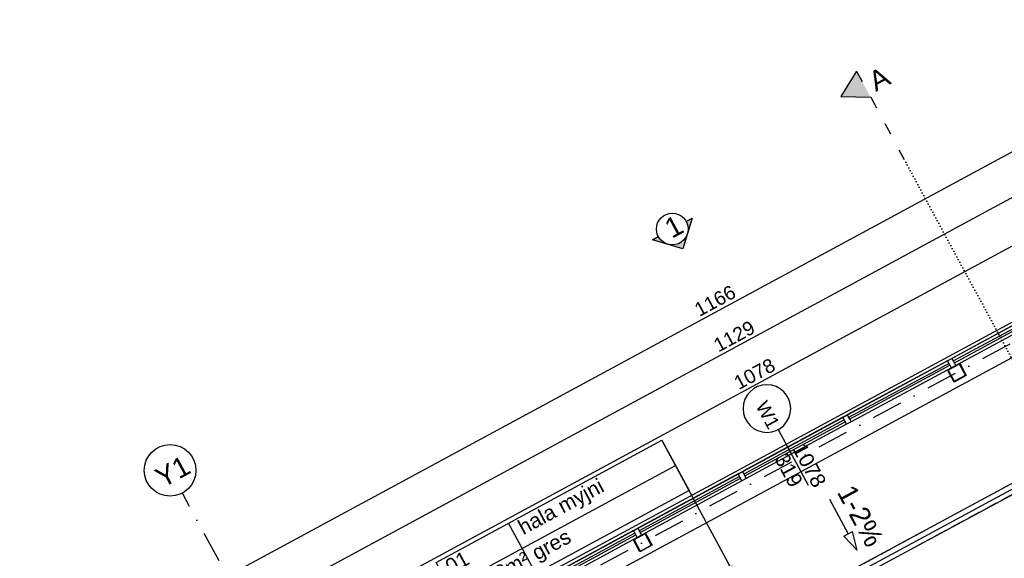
# Model space of a CAD drawing. Header units: millimetres. Extents: x -667476 to -405070, y -32043 to 330643.
# Tile 19 of 55: x -491880 to -481955, y 52762 to 58190. Entities that reach past the tile are written whole.
import ezdxf
from ezdxf.enums import TextEntityAlignment as Align

# ---------------------------------------------------------------- set-up
doc = ezdxf.new("R2010")
doc.units = ezdxf.units.MM
doc.header["$LTSCALE"] = 10
for name, pattern in [('ACAD_ISO03W100', [30, 12, -18]), ('B0301', [25, 12.5, -6.25, 0, -6.25]), ('DASHDOT', [25.4, 12.7, -6.35, 0, -6.35]), ('DASHED', [19.05, 12.7, -6.35]), ('DOT2', [3.175, 0, -3.175])]:
    doc.linetypes.add(name, pattern=pattern)
for name, color, linetype in [('01-konstukcja', 7, 'Continuous'), ('02-drzwi', 252, 'Continuous'), ('02-element ponizej', 250, 'Continuous'), ('02-element powyzej', 250, 'DASHED'), ('02-elementy wyposazenia', 250, 'Continuous'), ('02-elementy wyposazenia myjnia - podloga', 250, 'Continuous'), ('05 - grafika', 251, 'Continuous'), ('05 - osie', 1, 'DASHDOT'), ('05 - przekroj', 3, 'Continuous'), ('05 - tekst 01', 1, 'Continuous'), ('05-grafika', 251, 'Continuous'), ('05-osie', 1, 'DASHDOT'), ('05-przekroj', 3, 'Continuous'), ('05-tekst', 1, 'Continuous'), ('05-wymiary', 3, 'Continuous'), ('05-wymiary PB', 3, 'Continuous'), ('okna', 7, 'Continuous')]:
    doc.layers.add(name, color=color, linetype=linetype)
doc.layers.add('05-powierzchnia', color=4, linetype='Continuous', plot=False)
doc.styles.add('1-100', font='arial.ttf', dxfattribs={"height": 200})
doc.styles.add('1-50', font='arial.ttf', dxfattribs={"height": 100})
doc.styles.get("Standard").update_dxf_attribs({"font": 'arial.ttf'})
doc.dimstyles.new('1-100', dxfattribs={"dimtxt": 140, "dimasz": 100, "dimexe": 100, "dimexo": 300, "dimgap": 30, "dimtad": 1, "dimdec": 0, "dimlfac": 0.1, "dimtxsty": 'Standard', "dimblk": 'ARCHTICK', "dimcen": 0.09, "dimdle": 100, "dimclre": 252, "dimadec": 0, "dimazin": 0, "dimtfac": 1, "dimtdec": 0, "dimtmove": 0, "dimatfit": 3, "dimfxl": 1, "dimfxlon": 1, "dimarcsym": 0})
doc.dimstyles.new('1-50', dxfattribs={"dimtxt": 100, "dimasz": 50, "dimexe": 100, "dimexo": 75, "dimgap": 30, "dimtad": 1, "dimdec": 0, "dimlfac": 0.1, "dimtxsty": 'Standard', "dimblk": 'ARCHTICK', "dimcen": 250, "dimdle": 30, "dimclre": 252, "dimadec": 0, "dimazin": 0, "dimtfac": 1, "dimtdec": 0, "dimtmove": 0, "dimatfit": 3, "dimfxl": 50, "dimfxlon": 1, "dimarcsym": 0})

# ---------------------------------------------------------------- blocks, each defined once
blk = doc.blocks.new('Belka HEB 13_2')
at = {"layer": '02-elementy wyposazenia myjnia - podloga'}
for p, q in [((450, 5), (0, 5)), ((0, 5), (0, 0)), ((0, 0), (900, 0)), ((0, 0), (0, -5)), ((900, 5), (450, 5)), ((900, 0), (900, 5)), ((900, -5), (900, 0)), ((0, -5), (450, -5)), ((450, -5), (900, -5))]:
    blk.add_line(p, q, dxfattribs=at)
blk = doc.blocks.new('jlkjlkjl')
at = {"layer": '05-grafika'}
blk.add_lwpolyline([(-615.7, 213.7), (1300.7, 213.7), (1300.7, -213.7), (-615.7, -213.7)], close=True, dxfattribs=at)
for points in [[(0, -213.7), (0, 213.7)], [(-615.7, 0), (1300.7, 0)]]:
    blk.add_lwpolyline(points, dxfattribs=at)
at = {"layer": '05-tekst', "style": '1-50', "flags": 12}
for tag, p in [('NR', (-563.8, 50.3)), ('POMIESZCZENIE', (53.1, 49.1)), ('POW', (-566.3, -167.7)), ('NAWIERZCHNIA', (53.4, -166.8))]:
    blk.add_attdef(tag, p, '', height=100, dxfattribs=at)
blk = doc.blocks.new('_ArchTick')
at = {"color": 0, "linetype": 'ByBlock', "const_width": 0.15}
blk.add_lwpolyline([(-0.5, -0.5), (0.5, 0.5)], dxfattribs=at)
blk = doc.blocks.new('ozn osi')
at = {"layer": '05-grafika'}
blk.add_circle((0, 160.3), 130, dxfattribs=at)
at = {"layer": '05-osie', "style": '1-50', "flags": 12}
blk.add_attdef('NUMER_OSI', (-60, 203.5), '', height=100, rotation=270, dxfattribs=at)
blk = doc.blocks.new('rozeta')
at = {"layer": '05-przekroj'}
h = blk.add_hatch(color=256, dxfattribs=at)
h.paths.add_polyline_path([(-113.4, -113.4), (-226.7, -226.7), (-160.3, -226.7, -0.198912)])
h.paths.add_polyline_path([(0, 0), (-113.4, -113.4, -0.414214), (113.4, -113.4)])
h.paths.add_polyline_path([(113.4, -113.4, -0.198912), (160.3, -226.7), (226.7, -226.7)])
for points in [[(-160.3, -226.7), (-226.7, -226.7), (0, 0), (226.7, -226.7)], [(226.7, -226.7), (160.3, -226.7)]]:
    blk.add_lwpolyline(points, dxfattribs=at)
blk.add_circle((0, -226.7), 160.3, dxfattribs=at)
blk = doc.blocks.new('*D676')
at = {"layer": '05-wymiary', "color": 252, "lineweight": -2, "transparency": 16777216}
for p, q in [((-479680.3, 57094.4), (-479728.3, 57183.2)), ((-489167.4, 51967.1), (-489215.4, 52055.9))]:
    blk.add_line(p, q, dxfattribs=at)
at = {"layer": '05-wymiary', "color": 0, "lineweight": -2, "transparency": 16777216}
blk.add_line((-479592.8, 57142.8), (-489255.8, 51920.4), dxfattribs=at)
at = {"layer": 'Defpoints', "color": 0, "transparency": 16777216}
for p in [(-479361.2, 56504), (-489167.9, 51967.9), (-488848.3, 51376.7)]:
    blk.add_point(p, dxfattribs=at)
at = {"layer": '05-wymiary', "color": 0, "lineweight": -2, "transparency": 16777216, "xscale": 100, "yscale": 100, "zscale": 100}
for p, rotation in [((-479680.8, 57095.2), 28.38890749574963), ((-489167.9, 51967.9), 208.3889074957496)]:
    blk.add_blockref('_ArchTick', p, dxfattribs=dict(at, rotation=rotation))
at = {"layer": '05-wymiary', "color": 0, "transparency": 16777216, "insert": (-484472.6, 54620.9), "char_height": 140, "attachment_point": 5, "rotation": 28.38891}
blk.add_mtext('1078', dxfattribs=at)
blk = doc.blocks.new('*D679')
at = {"layer": '05-wymiary', "color": 252, "lineweight": -2, "transparency": 16777216}
for p, q in [((-479662.5, 57593.6), (-479710.5, 57682.4)), ((-489594.8, 52225.7), (-489642.8, 52314.6))]:
    blk.add_line(p, q, dxfattribs=at)
at = {"layer": '05-wymiary', "color": 0, "lineweight": -2, "transparency": 16777216}
blk.add_line((-489683.2, 52179.1), (-479575, 57642), dxfattribs=at)
at = {"layer": 'Defpoints', "color": 0, "transparency": 16777216}
for p in [(-479663, 57594.5), (-479050.7, 56461.5), (-489070.9, 51256.4)]:
    blk.add_point(p, dxfattribs=at)
at = {"layer": '05-wymiary', "color": 0, "lineweight": -2, "transparency": 16777216, "xscale": 100, "yscale": 100, "zscale": 100}
for p, rotation in [((-479663, 57594.5), 28.38890749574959), ((-489595.3, 52226.6), 208.3889074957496)]:
    blk.add_blockref('_ArchTick', p, dxfattribs=dict(at, rotation=rotation))
at = {"layer": '05-wymiary', "color": 0, "transparency": 16777216, "insert": (-484677.4, 54999.8), "char_height": 140, "attachment_point": 5, "rotation": 28.38891}
blk.add_mtext('1129', dxfattribs=at)
blk = doc.blocks.new('*D681')
at = {"layer": '05-wymiary', "color": 0, "lineweight": -2, "transparency": 16777216}
blk.add_line((-490039.3, 52448.8), (-479605.6, 58087.7), dxfattribs=at)
at = {"layer": '05-wymiary', "color": 252, "lineweight": -2, "transparency": 16777216}
for p, q in [((-479693.1, 58039.3), (-479741.1, 58128.1)), ((-489950.9, 52495.5), (-489998.9, 52584.3))]:
    blk.add_line(p, q, dxfattribs=at)
at = {"layer": 'Defpoints', "color": 0, "transparency": 16777216}
for p in [(-479693.6, 58040.2), (-478975.9, 56712.2), (-489233.7, 51168.4)]:
    blk.add_point(p, dxfattribs=at)
at = {"layer": '05-wymiary', "color": 0, "lineweight": -2, "transparency": 16777216, "xscale": 100, "yscale": 100, "zscale": 100}
for p, rotation in [((-479693.6, 58040.2), 28.38890749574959), ((-489951.3, 52496.4), 208.3889074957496)]:
    blk.add_blockref('_ArchTick', p, dxfattribs=dict(at, rotation=rotation))
at = {"layer": '05-wymiary', "color": 0, "transparency": 16777216, "insert": (-484870.7, 55357.5), "char_height": 140, "attachment_point": 5, "rotation": 28.38891}
blk.add_mtext('1166', dxfattribs=at)
blk = doc.blocks.new('drzwi opis')
at = {"layer": '05-grafika'}
blk.add_lwpolyline([(423.9, 0), (0, 0)], dxfattribs=at)
blk.add_circle((584.2, 0), 160.3, dxfattribs=at)
at = {"layer": '05-tekst', "style": '1-50', "flags": 12}
for tag, p in [('SZEROKOSC', (36.3, 20.5)), ('NAZWA', (498.6, -59.8)), ('WYSOKOSC', (36.3, -116.9))]:
    blk.add_attdef(tag, p, '', height=100, dxfattribs=at)

msp = doc.modelspace()

# ---------------------------------------------------------------- hatches: boundary and pattern name
at = {"layer": '05 - przekroj'}
h = msp.add_hatch(color=256, dxfattribs=at)
h.dxf.hatch_style = 1
h.paths.add_polyline_path([(-483602, 57416.7), (-483302.1, 57408.3), (-483444.7, 57672.2)])

# ---------------------------------------------------------------- linework, layer by layer
at = {"layer": '01-konstukcja'}
for points in [[(-482461.6, 54538.6), (-482528.2, 54661.7), (-482405, 54728.3), (-482338.4, 54605.1)], [(-482520, 54659.3), (-482459.2, 54546.7), (-482346.6, 54607.6), (-482407.4, 54720.2)], [(-485628.7, 52826.9), (-485695.2, 52950.1), (-485572.1, 53016.7), (-485505.5, 52893.5)], [(-485687.1, 52947.7), (-485626.2, 52835.1), (-485513.6, 52895.9), (-485574.5, 53008.5)]]:
    msp.add_lwpolyline(points, close=True, dxfattribs=at)
at = {"layer": '02-drzwi'}
for p, q in [((-482526.6, 54753.5), (-482482.6, 54777.3)), ((-482488.6, 54683.1), (-482526.6, 54753.5)), ((-482502.8, 54709.5), (-482512.3, 54727.1)), ((-482444.6, 54706.9), (-482488.6, 54683.1)), ((-482482.6, 54777.3), (-482444.6, 54706.9)), ((-482468.4, 54750.9), (-482458.9, 54733.3)), ((-483582.3, 54183), (-483538.3, 54206.7)), ((-483538.3, 54206.7), (-483500.3, 54136.4)), ((-483544.3, 54112.6), (-483582.3, 54183)), ((-483558.5, 54139), (-483568, 54156.6)), ((-483500.3, 54136.4), (-483544.3, 54112.6)), ((-483524.1, 54180.3), (-483514.5, 54162.8)), ((-484638, 53612.4), (-484594, 53636.2)), ((-484600, 53542), (-484638, 53612.4)), ((-484594, 53636.2), (-484556, 53565.8)), ((-484579.7, 53609.8), (-484570.2, 53592.2)), ((-484614.2, 53568.4), (-484623.7, 53586)), ((-484556, 53565.8), (-484600, 53542)), ((-485693.7, 53041.9), (-485649.7, 53065.6)), ((-485655.6, 52971.5), (-485693.7, 53041.9)), ((-485669.9, 52997.9), (-485679.4, 53015.5)), ((-485649.7, 53065.6), (-485611.7, 52995.3)), ((-485635.4, 53039.3), (-485625.9, 53021.7)), ((-485611.7, 52995.3), (-485655.6, 52971.5))]:
    msp.add_line(p, q, dxfattribs=at)
at = {"layer": '02-element ponizej'}
for p, q in [((-488848.3, 51376.7), (-479361.2, 56504)), ((-481470.9, 55324.1), (-482482.6, 54777.3)), ((-481456.7, 55297.7), (-482468.4, 54750.9)), ((-482458.9, 54733.3), (-481447.2, 55280.1)), ((-481432.9, 55253.7), (-482444.6, 54706.9)), ((-482526.6, 54753.5), (-483538.3, 54206.7)), ((-482512.3, 54727.1), (-483524.1, 54180.3)), ((-483514.5, 54162.8), (-482502.8, 54709.5)), ((-482488.6, 54683.1), (-483500.3, 54136.4)), ((-483582.3, 54183), (-484594, 53636.2)), ((-483568, 54156.6), (-484579.7, 53609.8)), ((-484570.2, 53592.2), (-483558.5, 54139)), ((-483544.3, 54112.6), (-484556, 53565.8)), ((-484638, 53612.4), (-485649.7, 53065.6)), ((-484623.7, 53586), (-485635.4, 53039.3)), ((-485625.9, 53021.7), (-484614.2, 53568.4)), ((-484600, 53542), (-485611.7, 52995.3)), ((-485693.7, 53041.9), (-486705.4, 52495.1)), ((-485679.4, 53015.5), (-486691.1, 52468.7)), ((-486681.6, 52451.1), (-485669.9, 52997.9)), ((-485655.6, 52971.5), (-486667.3, 52424.7))]:
    msp.add_line(p, q, dxfattribs=at)
msp.add_lwpolyline([(-479103.2, 56285.3), (-476664.2, 51772.3), (-486367.7, 46528), (-488806.8, 51041.1)], close=True, dxfattribs=at)
at = {"layer": '02-element powyzej'}
for p, q in [((-487387.8, 50539.7), (-479470.1, 54818.8)), ((-487340.2, 50451.8), (-479422.5, 54730.8))]:
    msp.add_line(p, q, dxfattribs=at)
at = {"layer": '05 - grafika'}
for p, q in [((-483716.6, 53358.3), (-483527.7, 53008.8)), ((-483571.7, 52985), (-483483.7, 53032.5)), ((-483439, 52844.6), (-483483.7, 53032.5)), ((-483439, 52844.6), (-483571.7, 52985))]:
    msp.add_line(p, q, dxfattribs=at)
at = {"layer": '05 - przekroj', "linetype": 'DOT2'}
msp.add_line((-477361, 46415.3), (-482964.2, 56783), dxfattribs=at)
at = {"layer": '05 - przekroj'}
msp.add_lwpolyline([(-483444.7, 57672.2), (-483602, 57416.7), (-483302.1, 57408.3)], dxfattribs=at)
at = {"layer": '05 - przekroj', "linetype": 'ACAD_ISO03W100'}
msp.add_lwpolyline([(-483444.7, 57672.2), (-482964.2, 56783)], dxfattribs=at)
at = {"layer": '05-osie', "linetype": 'B0301', "ltscale": 2.5}
for p, q in [((-475851.7, 58190.4), (-491879.9, 49528)), ((-484223.5, 42287.2), (-490240.2, 53419.9))]:
    msp.add_line(p, q, dxfattribs=at)
at = {"layer": '05-powierzchnia'}
msp.add_lwpolyline([(-488806.8, 51041.1), (-479103.2, 56285.3), (-476664.2, 51772.3), (-486367.7, 46528), (-488806.8, 51041.1)], dxfattribs=at)
at = {"layer": 'okna'}
msp.add_line((-488836.1, 51343.6), (-479340.2, 56475.6), dxfattribs=at)

# ---------------------------------------------------------------- block references
at = {"layer": '02-elementy wyposazenia', "xscale": 9.999999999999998, "yscale": 9.999999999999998, "zscale": 999.9999999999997, "rotation": 28.38890749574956}
msp.add_blockref('Belka HEB 13_2', (-487364, 50495.7), dxfattribs=at)
at = {"layer": '05 - osie'}
ref = msp.add_blockref('ozn osi', (-490211.4, 53366.6), dxfattribs=dict(at, xscale=1.999999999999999, yscale=1.999999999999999, zscale=1.999999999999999, rotation=28.38890749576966))
ref.add_attrib('NUMER_OSI', 'Y1', dxfattribs={"height": 200, "rotation": 28.38891, "style": '1-50'}).set_placement((-490289.8, 53548.7), align=Align.CENTER)
at = {"layer": '05-tekst'}
ref = msp.add_blockref('drzwi opis', (-483931.8, 53500.4), dxfattribs=dict(at, xscale=-1.5, yscale=1.5, zscale=1.5, rotation=298.3889074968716))
ref.add_attrib('NAZWA', 'W1', (-484466.1, 54300.3), dxfattribs={"layer": '05 - tekst 01', "height": 135, "rotation": 298.38891, "style": '1-50'})
ref.add_attrib('SZEROKOSC', '1078', (-484096.3, 53869.4), dxfattribs={"layer": '05 - tekst 01', "height": 150, "rotation": 298.38891, "style": '1-50'})
ref.add_attrib('WYSOKOSC', '319', (-484276.8, 53769.9), dxfattribs={"layer": '05 - tekst 01', "height": 150, "rotation": 298.38891, "style": '1-50'})
ref = msp.add_blockref('jlkjlkjl', (-486814.5, 52862.9), dxfattribs=dict(at, xscale=1.350067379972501, yscale=1.350067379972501, zscale=1.350067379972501, rotation=28.38890749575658))
ref.add_attrib('POW', '56.58m²', dxfattribs={"layer": '05 - tekst 01', "height": 150, "rotation": 28.38891, "style": '1-50'}).set_placement((-487379.4, 52300.2), align=Align.BOTTOM_LEFT)
ref.add_attrib('NR', '01', dxfattribs={"layer": '05 - tekst 01', "height": 150, "rotation": 28.38891, "style": '1-50'}).set_placement((-487516.3, 52560.7), align=Align.BOTTOM_LEFT)
ref.add_attrib('NAWIERZCHNIA', 'gres', dxfattribs={"layer": '05 - tekst 01', "height": 150, "rotation": 28.38891, "style": '1-50'}).set_placement((-486643.9, 52699), align=Align.BOTTOM_LEFT)
ref.add_attrib('POMIESZCZENIE', 'hala myjni', dxfattribs={"layer": '05 - tekst 01', "height": 150, "rotation": 28.38891, "style": '1-50'}).set_placement((-486782.9, 52955.3), align=Align.BOTTOM_LEFT)
at = {"layer": '05-wymiary PB', "rotation": 208.3889074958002}
msp.add_blockref('rozeta', (-485194.1, 55881.3), dxfattribs=at)

# ---------------------------------------------------------------- texts
at = {"layer": '05 - tekst 01', "insert": (-485402.1, 56156.9), "char_height": 200, "width": 656.167, "attachment_point": 1, "rotation": 28.38891, "style": '1-100'}
msp.add_mtext('1', dxfattribs=at)
at = {"layer": '05-tekst', "char_height": 200, "attachment_point": 1, "style": '1-100'}
for s, insert, width, rotation in [('A', (-483345.3, 57637.7), 656.167, 28.38891), ('1-2%', (-483470.5, 53524.6), 328.083, 298.38891)]:
    msp.add_mtext(s, dxfattribs=dict(at, insert=insert, width=width, rotation=rotation))

# ---------------------------------------------------------------- dimensions: what is measured, and where the dimension line sits
at = {"layer": '05-wymiary'}
dim = msp.add_linear_dim(base=(-479693.6, 58040.2), p1=(-489233.7, 51168.4), p2=(-478975.9, 56712.2), angle=28.38891, dimstyle='1-100', dxfattribs=at)
dim.commit()
dim.dimension.update_dxf_attribs({"geometry": '*D681', "text_midpoint": (-484870.7, 55357.5)})
for base, p1, p2, picture, middle in [((-479663, 57594.5), (-489070.9, 51256.4), (-479050.7, 56461.5), '*D679', (-484677.4, 54999.8)), ((-489167.9, 51967.9), (-479361.2, 56504), (-488848.3, 51376.7), '*D676', (-484472.6, 54620.9))]:
    dim = msp.add_linear_dim(base=base, p1=p1, p2=p2, angle=28.38891, dimstyle='1-100', override={"dimtmove": 1}, dxfattribs=at)
    dim.commit()
    dim.dimension.update_dxf_attribs({"geometry": picture, "text_midpoint": middle})

# ---------------------------------------------------------------- leaders
at = {"layer": '05 - grafika'}
msp.add_leader([(-484696.5, 52637.4), (-485406.8, 53951.7)], dimstyle='1-50', override={"dimasz": 100, "dimgap": 100, "dimtad": 0, "dimldrblk": 'Dot'}, dxfattribs=at)

doc.saveas('drawing.dxf')
